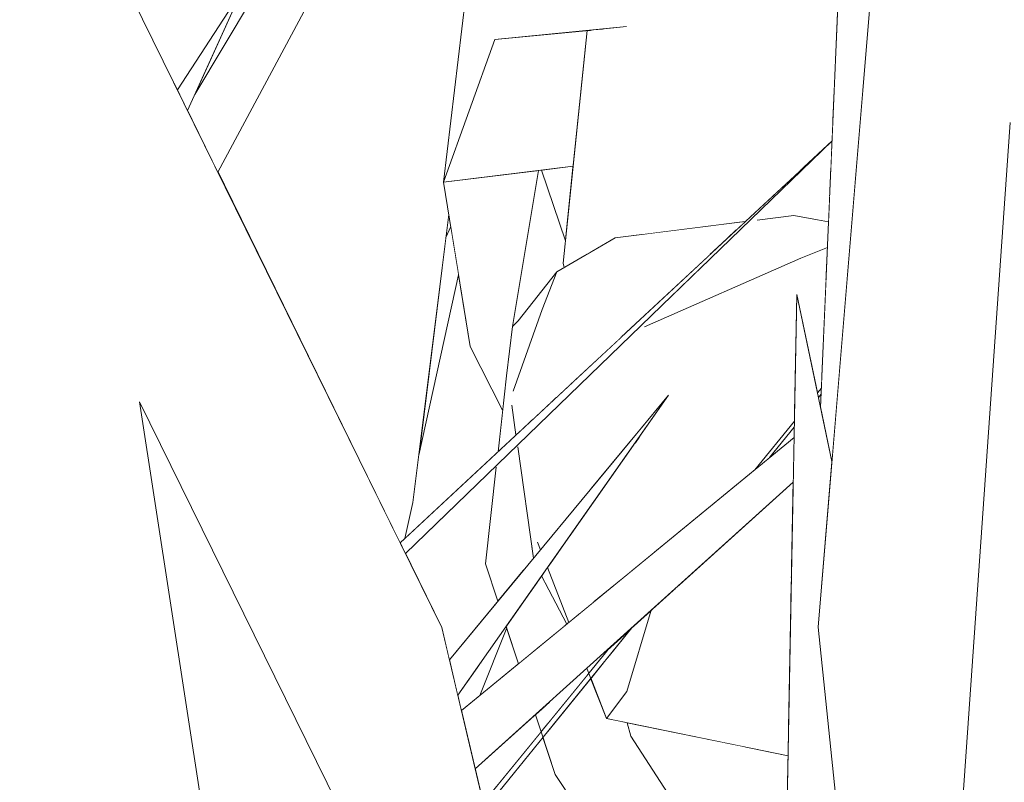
# Model space of a CAD drawing. Header units: millimetres. Extents: x 0 to 650, y -1 to 707.
# Tile 123 of 131: x 499.762 to 500.667, y 342.14 to 342.841. Entities that reach past the tile are written whole.
import ezdxf
from ezdxf.xclip import XClip

# ---------------------------------------------------------------- set-up
doc = ezdxf.new("R2010")
doc.units = ezdxf.units.MM
doc.header["$MEASUREMENT"] = 0
doc.header["$XCLIPFRAME"] = 0
doc.linetypes.add('Wipeout_Contour', pattern=[1000, 0, -1000])
doc.layers.add('Interior - Mobiliário .ARQ', color=7, linetype='Continuous')

# ---------------------------------------------------------------- blocks, each defined once
blk = doc.blocks.new('Desenho_2_2', base_point=(960.5741, 336.178))
at = {"color": 254, "linetype": 'Wipeout_Contour', "lineweight": 0, "ltscale": 7858.786421}
blk.add_wipeout([(497.23169, 343.45684), (498.84651, 341.53965), (500.04956, 340.37213), (500.14155, 340.31789), (500.16638, 340.29239), (500.18154, 340.28619), (500.4771, 339.978), (500.48853, 339.978), (499.97771, 340.53266), (499.97163, 340.61388), (499.52831, 341.13695), (499.5223, 341.15368), (499.15581, 341.58896)], dxfattribs=at).dxf.layer = 'Interior - Mobiliário .ARQ'
at = {"color": 254, "linetype": 'Wipeout_Contour', "lineweight": 0, "ltscale": 3029.459475}
blk.add_wipeout([(500.58342, 341.47161), (500.83694, 340.83837), (500.826, 340.66225), (500.92258, 340.9173), (500.67205, 342.74652)], dxfattribs=at).dxf.layer = 'Interior - Mobiliário .ARQ'
at = {"color": 254, "linetype": 'Wipeout_Contour', "lineweight": 0, "ltscale": 2427.566477}
blk.add_wipeout([(500.49794, 342.48462), (500.50837, 342.43497), (500.60491, 343.59854), (500.56012, 343.92869)], dxfattribs=at).dxf.layer = 'Interior - Mobiliário .ARQ'
at = {"color": 254, "linetype": 'Wipeout_Contour', "lineweight": 0, "ltscale": 3631.573981}
blk.add_wipeout([(500.44524, 341.32681), (499.87224, 342.48999), (500.10203, 340.9995), (500.20483, 340.79452), (500.42035, 340.63052), (500.38878, 340.71781)], dxfattribs=at).dxf.layer = 'Interior - Mobiliário .ARQ'
at = {"color": 254, "linetype": 'Wipeout_Contour', "lineweight": 0, "ltscale": 4245.256631}
blk.add_wipeout([(500.49575, 342.28285), (500.57819, 341.48466), (500.58342, 341.47161), (500.67205, 342.74652), (500.87138, 341.29117), (500.94054, 342.33818), (500.67939, 344.49632)], dxfattribs=at).dxf.layer = 'Interior - Mobiliário .ARQ'
at = {"color": 254, "linetype": 'Wipeout_Contour', "lineweight": 0, "ltscale": 3634.45113}
blk.add_wipeout([(499.40045, 343.80708), (499.70182, 342.15095), (500.04905, 341.34316), (499.87224, 342.48999), (500.31162, 341.59806), (500.15006, 342.28254)], dxfattribs=at).dxf.layer = 'Interior - Mobiliário .ARQ'
at = {"layer": 'Interior - Mobiliário .ARQ', "color": 7, "linetype": 'Continuous', "lineweight": 0}
blk.add_line((500.58342, 341.47161), (500.67205, 342.74652), dxfattribs=at)
at = {"color": 254, "linetype": 'Wipeout_Contour', "lineweight": 0, "ltscale": 6655.746854}
blk.add_wipeout([(498.51797, 344.15009), (499.31703, 342.30041), (499.64681, 341.74473), (499.90981, 341.25855), (499.96241, 341.20794), (500.16224, 340.82693), (500.20483, 340.79452), (500.10203, 340.9995), (500.08976, 341.07908), (499.79331, 341.69435), (499.47016, 342.48506)], dxfattribs=at).dxf.layer = 'Interior - Mobiliário .ARQ'
at = {"color": 254, "linetype": 'Wipeout_Contour', "lineweight": 0, "ltscale": 4850.000177}
blk.add_wipeout([(500.47613, 342.5885), (500.45393, 341.42053), (500.48213, 341.72461), (500.55718, 341.53715), (500.50488, 342.00546), (500.51431, 342.10314), (500.49575, 342.28285), (500.50837, 342.43497)], dxfattribs=at).dxf.layer = 'Interior - Mobiliário .ARQ'
at = {"layer": 'Interior - Mobiliário .ARQ', "color": 7, "linetype": 'Continuous', "lineweight": 0}
blk.add_line((500.57819, 341.48466), (500.49575, 342.28285), dxfattribs=at)
at = {"color": 254, "linetype": 'Wipeout_Contour', "lineweight": 0, "ltscale": 3026.546791}
blk.add_wipeout([(499.182, 343.19012), (499.79331, 341.69435), (500.08976, 341.07908), (500.04905, 341.34316), (499.77416, 341.98264)], dxfattribs=at).dxf.layer = 'Interior - Mobiliário .ARQ'
at = {"color": 254, "linetype": 'Wipeout_Contour', "lineweight": 0, "ltscale": 1818.879839}
blk.add_wipeout([(500.11178, 342.3604), (500.11661, 342.35057), (500.50816, 342.72204)], dxfattribs=at).dxf.layer = 'Interior - Mobiliário .ARQ'
at = {"color": 254, "linetype": 'Wipeout_Contour', "lineweight": 0, "ltscale": 3025.090816}
blk.add_wipeout([(497.98897, 344.53812), (499.56987, 341.66091), (499.67779, 341.48182), (499.90981, 341.25855), (499.64681, 341.74473)], dxfattribs=at).dxf.layer = 'Interior - Mobiliário .ARQ'
at = {"color": 254, "linetype": 'Wipeout_Contour', "lineweight": 0, "ltscale": 1818.946162}
blk.add_wipeout([(500.31745, 342.65842), (500.30926, 342.64066), (500.32421, 342.64254)], dxfattribs=at).dxf.layer = 'Interior - Mobiliário .ARQ'
at = {"color": 254, "linetype": 'Wipeout_Contour', "lineweight": 0, "ltscale": 2424.859334}
blk.add_wipeout([(500.16808, 342.2062), (500.18074, 342.15257), (500.47285, 342.41608), (500.47363, 342.4571)], dxfattribs=at).dxf.layer = 'Interior - Mobiliário .ARQ'
at = {"color": 254, "linetype": 'Wipeout_Contour', "lineweight": 0, "ltscale": 4242.992982}
blk.add_wipeout([(499.87042, 342.86183), (499.90712, 342.77662), (499.96633, 342.86756), (499.92314, 342.77223), (499.97719, 342.86287), (500.02735, 343.08229), (500.04585, 343.59993)], dxfattribs=at).dxf.layer = 'Interior - Mobiliário .ARQ'
at = {"color": 254, "linetype": 'Wipeout_Contour', "lineweight": 0, "ltscale": 2424.943547}
blk.add_wipeout([(500.15384, 342.6411), (500.12886, 342.44091), (500.16544, 342.60662), (500.15821, 342.65109)], dxfattribs=at).dxf.layer = 'Interior - Mobiliário .ARQ'
at = {"color": 254, "linetype": 'Wipeout_Contour', "lineweight": 0, "ltscale": 1819.185914}
blk.add_wipeout([(500.43757, 342.42749), (500.45122, 342.4387), (500.47381, 342.46658)], dxfattribs=at).dxf.layer = 'Interior - Mobiliário .ARQ'
at = {"color": 254, "linetype": 'Wipeout_Contour', "lineweight": 0, "ltscale": 1818.625013}
blk.add_wipeout([(500.36717, 342.32075), (500.47042, 342.28807), (500.47085, 342.31069)], dxfattribs=at).dxf.layer = 'Interior - Mobiliário .ARQ'
at = {"color": 254, "linetype": 'Wipeout_Contour', "lineweight": 0, "ltscale": 1818.082601}
blk.add_wipeout([(500.20965, 342.28219), (500.1851, 342.22017), (500.22052, 342.24926)], dxfattribs=at).dxf.layer = 'Interior - Mobiliário .ARQ'
at = {"color": 254, "linetype": 'Wipeout_Contour', "lineweight": 0, "ltscale": 2424.253547}
blk.add_wipeout([(500.23599, 342.20241), (500.18074, 342.15257), (500.18809, 342.12145), (500.24121, 342.18661)], dxfattribs=at).dxf.layer = 'Interior - Mobiliário .ARQ'
at = {"color": 254, "linetype": 'Wipeout_Contour', "lineweight": 0, "ltscale": 4243.004246}
blk.add_wipeout([(500.11611, 342.36443), (500.20168, 342.44413), (500.20592, 342.48219), (500.17616, 342.5407), (500.16544, 342.60662), (500.12886, 342.44091), (500.12342, 342.39734)], dxfattribs=at).dxf.layer = 'Interior - Mobiliário .ARQ'
at = {"color": 254, "linetype": 'Wipeout_Contour', "lineweight": 0, "ltscale": 1818.363145}
blk.add_wipeout([(500.37015, 342.32344), (500.47118, 342.32833), (500.47285, 342.41608)], dxfattribs=at).dxf.layer = 'Interior - Mobiliário .ARQ'
at = {"color": 254, "linetype": 'Wipeout_Contour', "lineweight": 0, "ltscale": 3636.528809}
blk.add_wipeout([(500.24288, 342.18153), (500.18947, 342.11559), (500.2446, 341.88204), (500.35594, 341.98769), (500.33633, 342.0251), (500.25416, 342.14736)], dxfattribs=at).dxf.layer = 'Interior - Mobiliário .ARQ'
at = {"color": 254, "linetype": 'Wipeout_Contour', "lineweight": 0, "ltscale": 3635.737007}
blk.add_wipeout([(500.11661, 342.35057), (500.15006, 342.28254), (500.15704, 342.25298), (500.20153, 342.30676), (500.19021, 342.34107), (500.20008, 342.42976)], dxfattribs=at).dxf.layer = 'Interior - Mobiliário .ARQ'
at = {"color": 254, "linetype": 'Wipeout_Contour', "lineweight": 0, "ltscale": 2425.357694}
blk.add_wipeout([(500.36717, 342.32075), (500.47085, 342.31069), (500.47118, 342.32833), (500.37015, 342.32344)], dxfattribs=at).dxf.layer = 'Interior - Mobiliário .ARQ'
at = {"color": 254, "linetype": 'Wipeout_Contour', "lineweight": 0, "ltscale": 4849.254832}
blk.add_wipeout([(499.94431, 342.701), (500.11178, 342.3604), (500.12342, 342.39734), (500.15644, 342.66198), (500.15161, 342.69172), (500.2028, 343.11978), (500.21266, 343.18959), (500.21309, 343.20334)], dxfattribs=at).dxf.layer = 'Interior - Mobiliário .ARQ'
at = {"color": 254, "linetype": 'Wipeout_Contour', "lineweight": 0, "ltscale": 2424.262101}
blk.add_wipeout([(500.16477, 342.22022), (500.16808, 342.2062), (500.1851, 342.22017), (500.20965, 342.28219)], dxfattribs=at).dxf.layer = 'Interior - Mobiliário .ARQ'
at = {"layer": 'Interior - Mobiliário .ARQ', "color": 7, "linetype": 'Continuous', "lineweight": 0}
for p, q in [((500.10203, 340.9995), (499.87224, 342.48999)), ((500.11611, 342.36443), (500.12342, 342.39734))]:
    blk.add_line(p, q, dxfattribs=at)
at = {"color": 254, "linetype": 'Wipeout_Contour', "lineweight": 0, "ltscale": 1818.608324}
blk.add_wipeout([(499.90712, 342.77662), (499.9165, 342.75756), (499.96633, 342.86756)], dxfattribs=at).dxf.layer = 'Interior - Mobiliário .ARQ'
at = {"color": 254, "linetype": 'Wipeout_Contour', "lineweight": 0, "ltscale": 1818.306377}
blk.add_wipeout([(500.18809, 342.12145), (500.32446, 342.28222), (500.30439, 342.26412)], dxfattribs=at).dxf.layer = 'Interior - Mobiliário .ARQ'
at = {"color": 254, "linetype": 'Wipeout_Contour', "lineweight": 0, "ltscale": 2425.861663}
blk.add_wipeout([(499.9165, 342.75756), (499.94431, 342.701), (500.50024, 343.74002), (499.92314, 342.77223)], dxfattribs=at).dxf.layer = 'Interior - Mobiliário .ARQ'
at = {"color": 254, "linetype": 'Wipeout_Contour', "lineweight": 0, "ltscale": 1818.601732}
blk.add_wipeout([(500.15704, 342.25298), (500.16477, 342.22022), (500.35819, 342.49614)], dxfattribs=at).dxf.layer = 'Interior - Mobiliário .ARQ'
at = {"color": 254, "linetype": 'Wipeout_Contour', "lineweight": 0, "ltscale": 1818.277784}
blk.add_wipeout([(500.23599, 342.20241), (500.24121, 342.18661), (500.24478, 342.21034)], dxfattribs=at).dxf.layer = 'Interior - Mobiliário .ARQ'
at = {"color": 254, "linetype": 'Wipeout_Contour', "lineweight": 0, "ltscale": 3029.870303}
blk.add_wipeout([(500.46762, 342.14097), (500.32358, 342.1826), (500.38696, 342.08537), (500.45122, 342.07811), (500.46671, 342.09281)], dxfattribs=at).dxf.layer = 'Interior - Mobiliário .ARQ'
at = {"layer": 'Interior - Mobiliário .ARQ', "color": 7, "linetype": 'Continuous', "lineweight": 0}
for p, q in [((499.90712, 342.77662), (499.96633, 342.86756)), ((499.96633, 342.86756), (499.9165, 342.75756))]:
    blk.add_line(p, q, dxfattribs=at)
at = {"color": 254, "linetype": 'Wipeout_Contour', "lineweight": 0, "ltscale": 1819.448027}
blk.add_wipeout([(500.35665, 342.80248), (500.29215, 342.72974), (500.31745, 342.65842)], dxfattribs=at).dxf.layer = 'Interior - Mobiliário .ARQ'
at = {"color": 254, "linetype": 'Wipeout_Contour', "lineweight": 0, "ltscale": 1819.165579}
blk.add_wipeout([(500.24164, 342.70287), (500.26355, 342.63794), (500.27063, 342.70647)], dxfattribs=at).dxf.layer = 'Interior - Mobiliário .ARQ'
at = {"color": 254, "linetype": 'Wipeout_Contour', "lineweight": 0, "ltscale": 2426.462699}
blk.add_wipeout([(500.4804, 342.7037), (500.40255, 342.70489), (500.4169, 342.65418), (500.42883, 342.65567)], dxfattribs=at).dxf.layer = 'Interior - Mobiliário .ARQ'
at = {"color": 254, "linetype": 'Wipeout_Contour', "lineweight": 0, "ltscale": 3639.159165}
blk.add_wipeout([(500.33616, 342.55885), (500.31873, 342.54232), (500.32619, 342.45745), (500.35819, 342.49614), (500.32733, 342.45212), (500.47998, 342.62199)], dxfattribs=at).dxf.layer = 'Interior - Mobiliário .ARQ'
at = {"color": 254, "linetype": 'Wipeout_Contour', "lineweight": 0, "ltscale": 1818.570025}
blk.add_wipeout([(500.2422, 342.57483), (500.21565, 342.49986), (500.23205, 342.52006)], dxfattribs=at).dxf.layer = 'Interior - Mobiliário .ARQ'
at = {"color": 254, "linetype": 'Wipeout_Contour', "lineweight": 0, "ltscale": 1818.748653}
blk.add_wipeout([(500.19021, 342.34107), (500.20153, 342.30676), (500.226, 342.33634)], dxfattribs=at).dxf.layer = 'Interior - Mobiliário .ARQ'
at = {"color": 254, "linetype": 'Wipeout_Contour', "lineweight": 0, "ltscale": 1818.612279}
blk.add_wipeout([(500.24478, 342.21034), (500.24722, 342.19398), (500.28505, 342.24039)], dxfattribs=at).dxf.layer = 'Interior - Mobiliário .ARQ'
at = {"color": 254, "linetype": 'Wipeout_Contour', "lineweight": 0, "ltscale": 2424.345825}
blk.add_wipeout([(500.44344, 342.16979), (500.32358, 342.1826), (500.46762, 342.14097), (500.46807, 342.16474)], dxfattribs=at).dxf.layer = 'Interior - Mobiliário .ARQ'
at = {"layer": 'Interior - Mobiliário .ARQ', "color": 7, "linetype": 'Continuous', "lineweight": 0}
blk.add_line((500.23599, 342.20241), (500.24121, 342.18661), dxfattribs=at)
at = {"color": 254, "linetype": 'Wipeout_Contour', "lineweight": 0, "ltscale": 1819.370998}
blk.add_wipeout([(500.31745, 342.65842), (500.40255, 342.70489), (500.35665, 342.80248)], dxfattribs=at).dxf.layer = 'Interior - Mobiliário .ARQ'
at = {"color": 254, "linetype": 'Wipeout_Contour', "lineweight": 0, "ltscale": 1818.583954}
blk.add_wipeout([(500.15161, 342.69172), (500.27063, 342.70647), (500.27781, 342.776)], dxfattribs=at).dxf.layer = 'Interior - Mobiliário .ARQ'
at = {"color": 254, "linetype": 'Wipeout_Contour', "lineweight": 0, "ltscale": 3638.285689}
blk.add_wipeout([(500.4887, 342.70357), (500.43964, 342.65703), (500.47353, 342.66129), (500.49363, 342.65752), (500.50635, 342.67994), (500.50736, 342.70329)], dxfattribs=at).dxf.layer = 'Interior - Mobiliário .ARQ'
at = {"color": 254, "linetype": 'Wipeout_Contour', "lineweight": 0, "ltscale": 1818.619285}
blk.add_wipeout([(500.25354, 342.5254), (500.31506, 342.54972), (500.30278, 342.61931)], dxfattribs=at).dxf.layer = 'Interior - Mobiliário .ARQ'
at = {"color": 254, "linetype": 'Wipeout_Contour', "lineweight": 0, "ltscale": 2425.735326}
blk.add_wipeout([(500.32687, 342.45146), (500.34457, 342.35113), (500.43757, 342.42749), (500.47391, 342.47207)], dxfattribs=at).dxf.layer = 'Interior - Mobiliário .ARQ'
at = {"color": 254, "linetype": 'Wipeout_Contour', "lineweight": 0, "ltscale": 2424.590569}
blk.add_wipeout([(500.20008, 342.42976), (500.19021, 342.34107), (500.22465, 342.34542), (500.21569, 342.44457)], dxfattribs=at).dxf.layer = 'Interior - Mobiliário .ARQ'
at = {"color": 254, "linetype": 'Wipeout_Contour', "lineweight": 0, "ltscale": 2424.213659}
blk.add_wipeout([(500.20919, 342.28358), (500.22052, 342.24926), (500.23697, 342.26277), (500.22954, 342.3126)], dxfattribs=at).dxf.layer = 'Interior - Mobiliário .ARQ'
at = {"color": 254, "linetype": 'Wipeout_Contour', "lineweight": 0, "ltscale": 3636.569434}
blk.add_wipeout([(500.24811, 342.18798), (500.25416, 342.14736), (500.32358, 342.1826), (500.31541, 342.19606), (500.30123, 342.19896), (500.28684, 342.23579)], dxfattribs=at).dxf.layer = 'Interior - Mobiliário .ARQ'
at = {"layer": 'Interior - Mobiliário .ARQ', "color": 7, "linetype": 'Continuous', "lineweight": 0}
for p, q in [((500.20008, 342.42976), (500.19021, 342.34107)), ((500.19021, 342.34107), (500.20153, 342.30676)), ((500.1851, 342.22017), (500.20965, 342.28219)), ((500.20919, 342.28358), (500.22052, 342.24926))]:
    blk.add_line(p, q, dxfattribs=at)
at = {"color": 254, "linetype": 'Wipeout_Contour', "lineweight": 0, "ltscale": 1819.118908}
blk.add_wipeout([(500.50635, 342.67994), (500.49363, 342.65752), (500.50529, 342.65533)], dxfattribs=at).dxf.layer = 'Interior - Mobiliário .ARQ'
at = {"color": 254, "linetype": 'Wipeout_Contour', "lineweight": 0, "ltscale": 1819.12973}
blk.add_wipeout([(500.33674, 342.64411), (500.31745, 342.65842), (500.32421, 342.64254)], dxfattribs=at).dxf.layer = 'Interior - Mobiliário .ARQ'
at = {"color": 254, "linetype": 'Wipeout_Contour', "lineweight": 0, "ltscale": 4243.564607}
blk.add_wipeout([(500.32687, 342.45146), (500.47395, 342.47425), (500.47613, 342.5885), (500.49511, 342.49808), (500.49899, 342.50898), (500.47998, 342.62199), (500.32733, 342.45212)], dxfattribs=at).dxf.layer = 'Interior - Mobiliário .ARQ'
at = {"color": 254, "linetype": 'Wipeout_Contour', "lineweight": 0, "ltscale": 1819.148661}
blk.add_wipeout([(500.27052, 342.50824), (500.25354, 342.5254), (500.25503, 342.49381)], dxfattribs=at).dxf.layer = 'Interior - Mobiliário .ARQ'
at = {"color": 254, "linetype": 'Wipeout_Contour', "lineweight": 0, "ltscale": 1818.376251}
blk.add_wipeout([(500.20944, 342.51382), (500.20168, 342.44413), (500.21464, 342.4562)], dxfattribs=at).dxf.layer = 'Interior - Mobiliário .ARQ'
at = {"color": 254, "linetype": 'Wipeout_Contour', "lineweight": 0, "ltscale": 2425.087824}
blk.add_wipeout([(500.2376, 342.3241), (500.22954, 342.3126), (500.23697, 342.26277), (500.26225, 342.28353)], dxfattribs=at).dxf.layer = 'Interior - Mobiliário .ARQ'
at = {"color": 254, "linetype": 'Wipeout_Contour', "lineweight": 0, "ltscale": 3031.463489}
blk.add_wipeout([(500.31996, 342.22359), (500.4686, 342.19251), (500.47025, 342.27939), (500.36356, 342.31749), (500.34246, 342.29846)], dxfattribs=at).dxf.layer = 'Interior - Mobiliário .ARQ'
at = {"color": 254, "linetype": 'Wipeout_Contour', "lineweight": 0, "ltscale": 1818.416373}
blk.add_wipeout([(500.38696, 342.08537), (500.32358, 342.1826), (500.25416, 342.14736)], dxfattribs=at).dxf.layer = 'Interior - Mobiliário .ARQ'
at = {"layer": 'Interior - Mobiliário .ARQ', "color": 7, "linetype": 'Continuous', "lineweight": 0}
for p, q in [((500.49511, 342.49808), (500.49871, 342.50249)), ((500.49847, 342.49703), (500.49598, 342.49395)), ((500.43757, 342.42749), (500.47391, 342.47207)), ((500.47381, 342.46658), (500.45122, 342.4387))]:
    blk.add_line(p, q, dxfattribs=at)
at = {"color": 254, "linetype": 'Wipeout_Contour', "lineweight": 0, "ltscale": 3030.79797}
blk.add_wipeout([(500.17616, 342.5407), (500.20592, 342.48219), (500.20944, 342.51382), (500.21512, 342.55908), (500.23886, 342.70253)], dxfattribs=at).dxf.layer = 'Interior - Mobiliário .ARQ'
at = {"color": 254, "linetype": 'Wipeout_Contour', "lineweight": 0, "ltscale": 3031.911836}
blk.add_wipeout([(500.27647, 342.50223), (500.25556, 342.4824), (500.26021, 342.38349), (500.29117, 342.41512), (500.32372, 342.45446)], dxfattribs=at).dxf.layer = 'Interior - Mobiliário .ARQ'
at = {"color": 254, "linetype": 'Wipeout_Contour', "lineweight": 0, "ltscale": 1818.870333}
blk.add_wipeout([(500.21569, 342.44457), (500.22465, 342.34542), (500.21976, 342.44843)], dxfattribs=at).dxf.layer = 'Interior - Mobiliário .ARQ'
at = {"color": 254, "linetype": 'Wipeout_Contour', "lineweight": 0, "ltscale": 1818.907536}
blk.add_wipeout([(500.24169, 342.32994), (500.26492, 342.28572), (500.24706, 342.3376)], dxfattribs=at).dxf.layer = 'Interior - Mobiliário .ARQ'
at = {"color": 254, "linetype": 'Wipeout_Contour', "lineweight": 0, "ltscale": 1819.509632}
blk.add_wipeout([(500.36356, 342.31749), (500.47025, 342.27939), (500.3644, 342.31826)], dxfattribs=at).dxf.layer = 'Interior - Mobiliário .ARQ'
at = {"color": 254, "linetype": 'Wipeout_Contour', "lineweight": 0, "ltscale": 1818.305749}
blk.add_wipeout([(500.32159, 342.27868), (500.30638, 342.25991), (500.31996, 342.22359)], dxfattribs=at).dxf.layer = 'Interior - Mobiliário .ARQ'
at = {"color": 254, "linetype": 'Wipeout_Contour', "lineweight": 0, "ltscale": 1818.891528}
blk.add_wipeout([(500.32041, 342.19503), (500.32358, 342.1826), (500.43242, 342.17206)], dxfattribs=at).dxf.layer = 'Interior - Mobiliário .ARQ'
at = {"color": 254, "linetype": 'Wipeout_Contour', "lineweight": 0, "ltscale": 1818.177103}
blk.add_wipeout([(500.25416, 342.14736), (500.33633, 342.0251), (500.38696, 342.08537)], dxfattribs=at).dxf.layer = 'Interior - Mobiliário .ARQ'
at = {"layer": 'Interior - Mobiliário .ARQ', "color": 7, "linetype": 'Continuous', "lineweight": 0}
for p, q in [((500.24121, 342.18661), (500.25416, 342.14736)), ((500.25416, 342.14736), (500.33633, 342.0251))]:
    blk.add_line(p, q, dxfattribs=at)
at = {"color": 254, "linetype": 'Wipeout_Contour', "lineweight": 0, "ltscale": 1818.814632}
blk.add_wipeout([(500.2028, 343.11978), (500.15161, 342.69172), (500.19879, 342.82282)], dxfattribs=at).dxf.layer = 'Interior - Mobiliário .ARQ'
at = {"color": 254, "linetype": 'Wipeout_Contour', "lineweight": 0, "ltscale": 2424.94854}
blk.add_wipeout([(500.21512, 342.55908), (500.25575, 342.60927), (500.26355, 342.63794), (500.24164, 342.70287)], dxfattribs=at).dxf.layer = 'Interior - Mobiliário .ARQ'
at = {"color": 254, "linetype": 'Wipeout_Contour', "lineweight": 0, "ltscale": 1818.631066}
blk.add_wipeout([(500.27647, 342.50223), (500.32372, 342.45446), (500.31873, 342.54232)], dxfattribs=at).dxf.layer = 'Interior - Mobiliário .ARQ'
at = {"color": 254, "linetype": 'Wipeout_Contour', "lineweight": 0, "ltscale": 1818.411074}
blk.add_wipeout([(500.26021, 342.38349), (500.23796, 342.36091), (500.2617, 342.37949)], dxfattribs=at).dxf.layer = 'Interior - Mobiliário .ARQ'
at = {"color": 254, "linetype": 'Wipeout_Contour', "lineweight": 0, "ltscale": 1818.955277}
blk.add_wipeout([(500.2376, 342.3241), (500.26225, 342.28353), (500.24169, 342.32994)], dxfattribs=at).dxf.layer = 'Interior - Mobiliário .ARQ'
at = {"color": 254, "linetype": 'Wipeout_Contour', "lineweight": 0, "ltscale": 1819.003435}
blk.add_wipeout([(500.31996, 342.22359), (500.34246, 342.29846), (500.32446, 342.28222)], dxfattribs=at).dxf.layer = 'Interior - Mobiliário .ARQ'
at = {"color": 254, "linetype": 'Wipeout_Contour', "lineweight": 0, "ltscale": 1820.190134}
blk.add_wipeout([(500.19879, 342.82282), (500.27451, 343.20296), (500.2028, 343.11978)], dxfattribs=at).dxf.layer = 'Interior - Mobiliário .ARQ'
at = {"color": 254, "linetype": 'Wipeout_Contour', "lineweight": 0, "ltscale": 1819.050107}
blk.add_wipeout([(500.25354, 342.5254), (500.27052, 342.50824), (500.31506, 342.54972)], dxfattribs=at).dxf.layer = 'Interior - Mobiliário .ARQ'
at = {"color": 254, "linetype": 'Wipeout_Contour', "lineweight": 0, "ltscale": 2424.435866}
blk.add_wipeout([(500.26682, 342.36579), (500.28927, 342.30571), (500.32322, 342.33359), (500.32671, 342.45123)], dxfattribs=at).dxf.layer = 'Interior - Mobiliário .ARQ'
at = {"color": 254, "linetype": 'Wipeout_Contour', "lineweight": 0, "ltscale": 2424.715262}
blk.add_wipeout([(500.30123, 342.19896), (500.46818, 342.17034), (500.4686, 342.19251), (500.31996, 342.22359)], dxfattribs=at).dxf.layer = 'Interior - Mobiliário .ARQ'
at = {"layer": 'Interior - Mobiliário .ARQ', "color": 7, "linetype": 'Continuous', "lineweight": 0}
blk.add_line((500.32358, 342.1826), (500.38696, 342.08537), dxfattribs=at)
at = {"color": 254, "linetype": 'Wipeout_Contour', "lineweight": 0, "ltscale": 4851.164937}
blk.add_wipeout([(500.27451, 343.20296), (500.19879, 342.82282), (500.31968, 342.83473), (500.35907, 342.8877), (500.37093, 342.90848), (500.41181, 342.87627), (500.44938, 342.8475), (500.50321, 342.8528)], dxfattribs=at).dxf.layer = 'Interior - Mobiliário .ARQ'
at = {"color": 254, "linetype": 'Wipeout_Contour', "lineweight": 0, "ltscale": 2425.485635}
blk.add_wipeout([(500.22014, 342.56444), (500.21565, 342.49986), (500.2422, 342.57483), (500.25575, 342.60927)], dxfattribs=at).dxf.layer = 'Interior - Mobiliário .ARQ'
at = {"color": 254, "linetype": 'Wipeout_Contour', "lineweight": 0, "ltscale": 1818.86858}
blk.add_wipeout([(500.32322, 342.33359), (500.34457, 342.35113), (500.32671, 342.45123)], dxfattribs=at).dxf.layer = 'Interior - Mobiliário .ARQ'
at = {"color": 254, "linetype": 'Wipeout_Contour', "lineweight": 0, "ltscale": 2424.932267}
blk.add_wipeout([(500.24706, 342.3376), (500.26675, 342.28722), (500.27695, 342.2956), (500.24966, 342.34131)], dxfattribs=at).dxf.layer = 'Interior - Mobiliário .ARQ'
at = {"color": 254, "linetype": 'Wipeout_Contour', "lineweight": 0, "ltscale": 2424.77643}
blk.add_wipeout([(500.30171, 342.25414), (500.28684, 342.23579), (500.30123, 342.19896), (500.31996, 342.22359)], dxfattribs=at).dxf.layer = 'Interior - Mobiliário .ARQ'
at = {"layer": 'Interior - Mobiliário .ARQ', "color": 7, "linetype": 'Continuous', "lineweight": 0}
for p, q in [((500.28323, 342.24503), (500.28505, 342.24039)), ((500.30123, 342.19896), (500.46807, 342.16474)), ((500.32358, 342.1826), (500.32041, 342.19503))]:
    blk.add_line(p, q, dxfattribs=at)
at = {"color": 254, "linetype": 'Wipeout_Contour', "lineweight": 0, "ltscale": 3033.238275}
blk.add_wipeout([(500.48947, 342.85145), (500.49966, 342.78101), (500.51054, 342.77714), (500.51358, 342.84782), (500.50321, 342.8528)], dxfattribs=at).dxf.layer = 'Interior - Mobiliário .ARQ'
at = {"color": 254, "linetype": 'Wipeout_Contour', "lineweight": 0, "ltscale": 1819.759137}
blk.add_wipeout([(500.29935, 342.83272), (500.28726, 342.83153), (500.29215, 342.72974)], dxfattribs=at).dxf.layer = 'Interior - Mobiliário .ARQ'
at = {"color": 254, "linetype": 'Wipeout_Contour', "lineweight": 0, "ltscale": 2424.671443}
blk.add_wipeout([(500.21565, 342.49986), (500.22162, 342.4627), (500.23376, 342.474), (500.23205, 342.52006)], dxfattribs=at).dxf.layer = 'Interior - Mobiliário .ARQ'
at = {"color": 254, "linetype": 'Wipeout_Contour', "lineweight": 0, "ltscale": 2424.518156}
blk.add_wipeout([(500.26682, 342.36579), (500.24966, 342.34131), (500.27695, 342.2956), (500.28927, 342.30571)], dxfattribs=at).dxf.layer = 'Interior - Mobiliário .ARQ'
at = {"color": 254, "linetype": 'Wipeout_Contour', "lineweight": 0, "ltscale": 1818.903097}
blk.add_wipeout([(500.30171, 342.25414), (500.31996, 342.22359), (500.30638, 342.25991)], dxfattribs=at).dxf.layer = 'Interior - Mobiliário .ARQ'
at = {"layer": 'Interior - Mobiliário .ARQ', "color": 7, "linetype": 'Continuous', "lineweight": 0}
for p, q in [((500.24706, 342.3376), (500.26675, 342.28722)), ((500.24169, 342.32994), (500.26492, 342.28572)), ((500.34246, 342.29846), (500.31996, 342.22359)), ((500.15006, 342.28254), (500.31162, 341.59806)), ((500.32446, 342.28222), (500.18947, 342.11559)), ((500.18809, 342.12145), (500.30439, 342.26412)), ((500.28505, 342.24039), (500.30123, 342.19896)), ((500.30123, 342.19896), (500.31996, 342.22359))]:
    blk.add_line(p, q, dxfattribs=at)
at = {"color": 254, "linetype": 'Wipeout_Contour', "lineweight": 0, "ltscale": 2425.565005}
blk.add_wipeout([(500.28351, 342.83116), (500.26142, 342.61741), (500.29215, 342.72974), (500.28726, 342.83153)], dxfattribs=at).dxf.layer = 'Interior - Mobiliário .ARQ'
at = {"color": 254, "linetype": 'Wipeout_Contour', "lineweight": 0, "ltscale": 1819.800666}
blk.add_wipeout([(500.51054, 342.77714), (500.49966, 342.78101), (500.5091, 342.74389)], dxfattribs=at).dxf.layer = 'Interior - Mobiliário .ARQ'
at = {"color": 254, "linetype": 'Wipeout_Contour', "lineweight": 0, "ltscale": 1818.361287}
blk.add_wipeout([(500.20944, 342.51382), (500.21437, 342.48673), (500.21512, 342.55908)], dxfattribs=at).dxf.layer = 'Interior - Mobiliário .ARQ'
at = {"color": 254, "linetype": 'Wipeout_Contour', "lineweight": 0, "ltscale": 1818.645634}
blk.add_wipeout([(500.2342, 342.46213), (500.22336, 342.45185), (500.23796, 342.36091)], dxfattribs=at).dxf.layer = 'Interior - Mobiliário .ARQ'
at = {"layer": 'Interior - Mobiliário .ARQ', "color": 7, "linetype": 'Continuous', "lineweight": 0}
for p, q in [((500.20944, 342.51382), (500.20168, 342.44413)), ((500.2182, 342.45951), (500.21437, 342.48673))]:
    blk.add_line(p, q, dxfattribs=at)
at = {"color": 254, "linetype": 'Wipeout_Contour', "lineweight": 0, "ltscale": 3031.636921}
blk.add_wipeout([(500.49966, 342.78101), (500.40255, 342.70489), (500.4804, 342.7037), (500.5085, 342.72987), (500.5091, 342.74389)], dxfattribs=at).dxf.layer = 'Interior - Mobiliário .ARQ'
at = {"color": 254, "linetype": 'Wipeout_Contour', "lineweight": 0, "ltscale": 1818.651457}
blk.add_wipeout([(500.29215, 342.72974), (500.26142, 342.61741), (500.2861, 342.62708)], dxfattribs=at).dxf.layer = 'Interior - Mobiliário .ARQ'
at = {"color": 254, "linetype": 'Wipeout_Contour', "lineweight": 0, "ltscale": 1818.152118}
blk.add_wipeout([(500.22336, 342.45185), (500.23418, 342.34623), (500.23796, 342.36091)], dxfattribs=at).dxf.layer = 'Interior - Mobiliário .ARQ'
at = {"color": 254, "linetype": 'Wipeout_Contour', "lineweight": 0, "ltscale": 1819.118884}
blk.add_wipeout([(500.4887, 342.70357), (500.50736, 342.70329), (500.50816, 342.72204)], dxfattribs=at).dxf.layer = 'Interior - Mobiliário .ARQ'
at = {"color": 254, "linetype": 'Wipeout_Contour', "lineweight": 0, "ltscale": 2424.734879}
blk.add_wipeout([(500.24887, 342.47604), (500.23796, 342.36091), (500.26021, 342.38349), (500.25556, 342.4824)], dxfattribs=at).dxf.layer = 'Interior - Mobiliário .ARQ'
at = {"color": 254, "linetype": 'Wipeout_Contour', "lineweight": 0, "ltscale": 1819.964274}
blk.add_wipeout([(500.49966, 342.78101), (500.35665, 342.80248), (500.40255, 342.70489)], dxfattribs=at).dxf.layer = 'Interior - Mobiliário .ARQ'
at = {"color": 254, "linetype": 'Wipeout_Contour', "lineweight": 0, "ltscale": 1819.071214}
blk.add_wipeout([(500.2342, 342.46213), (500.23796, 342.36091), (500.24887, 342.47604)], dxfattribs=at).dxf.layer = 'Interior - Mobiliário .ARQ'
at = {"layer": 'Interior - Mobiliário .ARQ', "color": 7, "linetype": 'Continuous', "lineweight": 0}
for p, q in [((500.47363, 342.4571), (500.16808, 342.2062)), ((500.23414, 342.34617), (500.21976, 342.44843)), ((500.18074, 342.15257), (500.47285, 342.41608)), ((500.23796, 342.36091), (500.24064, 342.35404))]:
    blk.add_line(p, q, dxfattribs=at)
at = {"color": 254, "linetype": 'Wipeout_Contour', "lineweight": 0, "ltscale": 2426.515028}
blk.add_wipeout([(500.41181, 342.87627), (500.49966, 342.78101), (500.48947, 342.85145), (500.44938, 342.8475)], dxfattribs=at).dxf.layer = 'Interior - Mobiliário .ARQ'
at = {"color": 254, "linetype": 'Wipeout_Contour', "lineweight": 0, "ltscale": 2425.442875}
blk.add_wipeout([(500.40255, 342.70489), (500.31745, 342.65842), (500.33674, 342.64411), (500.4169, 342.65418)], dxfattribs=at).dxf.layer = 'Interior - Mobiliário .ARQ'
at = {"color": 254, "linetype": 'Wipeout_Contour', "lineweight": 0, "ltscale": 2425.212024}
blk.add_wipeout([(500.25354, 342.5254), (500.23205, 342.52006), (500.23376, 342.474), (500.25012, 342.48924)], dxfattribs=at).dxf.layer = 'Interior - Mobiliário .ARQ'
at = {"layer": 'Interior - Mobiliário .ARQ', "color": 7, "linetype": 'Continuous', "lineweight": 0}
for p, q in [((499.87224, 342.48999), (500.44524, 341.32681)), ((500.35819, 342.49614), (500.15704, 342.25298)), ((500.16477, 342.22022), (500.35819, 342.49614))]:
    blk.add_line(p, q, dxfattribs=at)
at = {"color": 254, "linetype": 'Wipeout_Contour', "lineweight": 0, "ltscale": 2425.335429}
blk.add_wipeout([(500.29215, 342.72974), (500.2861, 342.62708), (500.30926, 342.64066), (500.31745, 342.65842)], dxfattribs=at).dxf.layer = 'Interior - Mobiliário .ARQ'
at = {"color": 254, "linetype": 'Wipeout_Contour', "lineweight": 0, "ltscale": 2425.73422}
blk.add_wipeout([(500.29215, 342.72974), (500.35665, 342.80248), (500.37093, 342.90848), (500.35907, 342.8877)], dxfattribs=at).dxf.layer = 'Interior - Mobiliário .ARQ'
at = {"color": 254, "linetype": 'Wipeout_Contour', "lineweight": 0, "ltscale": 2425.342339}
blk.add_wipeout([(500.26416, 342.82926), (500.15161, 342.69172), (500.27781, 342.776), (500.28351, 342.83116)], dxfattribs=at).dxf.layer = 'Interior - Mobiliário .ARQ'
at = {"color": 254, "linetype": 'Wipeout_Contour', "lineweight": 0, "ltscale": 1818.907228}
blk.add_wipeout([(500.41424, 342.64208), (500.30278, 342.61931), (500.39672, 342.62577)], dxfattribs=at).dxf.layer = 'Interior - Mobiliário .ARQ'
at = {"color": 254, "linetype": 'Wipeout_Contour', "lineweight": 0, "ltscale": 2426.559855}
blk.add_wipeout([(500.29215, 342.72974), (500.35907, 342.8877), (500.31968, 342.83473), (500.3014, 342.83293)], dxfattribs=at).dxf.layer = 'Interior - Mobiliário .ARQ'
at = {"color": 254, "linetype": 'Wipeout_Contour', "lineweight": 0, "ltscale": 1819.481407}
blk.add_wipeout([(500.19879, 342.82282), (500.15161, 342.69172), (500.26416, 342.82926)], dxfattribs=at).dxf.layer = 'Interior - Mobiliário .ARQ'
at = {"color": 254, "linetype": 'Wipeout_Contour', "lineweight": 0, "ltscale": 2426.065178}
blk.add_wipeout([(500.40747, 342.62651), (500.50434, 342.63317), (500.47511, 342.65452), (500.42654, 342.6446)], dxfattribs=at).dxf.layer = 'Interior - Mobiliário .ARQ'
at = {"layer": 'Interior - Mobiliário .ARQ', "color": 7, "linetype": 'Continuous', "lineweight": 0}
blk.add_line((500.19879, 342.82282), (500.31968, 342.83473), dxfattribs=at)
at = {"color": 254, "linetype": 'Wipeout_Contour', "lineweight": 0, "ltscale": 2426.734295}
blk.add_wipeout([(500.37093, 342.90848), (500.35665, 342.80248), (500.49966, 342.78101), (500.41181, 342.87627)], dxfattribs=at).dxf.layer = 'Interior - Mobiliário .ARQ'
at = {"color": 254, "linetype": 'Wipeout_Contour', "lineweight": 0, "ltscale": 2426.122969}
blk.add_wipeout([(500.33616, 342.55885), (500.47998, 342.62199), (500.50428, 342.63187), (500.40747, 342.62651)], dxfattribs=at).dxf.layer = 'Interior - Mobiliário .ARQ'
at = {"layer": 'Interior - Mobiliário .ARQ', "color": 7, "linetype": 'Continuous', "lineweight": 0}
blk.add_line((500.50024, 343.74002), (499.92314, 342.77223), dxfattribs=at)
at = {"color": 254, "linetype": 'Wipeout_Contour', "lineweight": 0, "ltscale": 1819.696235}
blk.add_wipeout([(500.30278, 342.61931), (500.31769, 342.55217), (500.39672, 342.62577)], dxfattribs=at).dxf.layer = 'Interior - Mobiliário .ARQ'
at = {"color": 254, "linetype": 'Wipeout_Contour', "lineweight": 0, "ltscale": 1819.330226}
blk.add_wipeout([(500.47998, 342.62199), (500.50299, 342.60184), (500.50428, 342.63187)], dxfattribs=at).dxf.layer = 'Interior - Mobiliário .ARQ'
at = {"color": 254, "linetype": 'Wipeout_Contour', "lineweight": 0, "ltscale": 2425.984749}
blk.add_wipeout([(500.30278, 342.61931), (500.42099, 342.64837), (500.42883, 342.65567), (500.30926, 342.64066)], dxfattribs=at).dxf.layer = 'Interior - Mobiliário .ARQ'
at = {"color": 254, "linetype": 'Wipeout_Contour', "lineweight": 0, "ltscale": 1819.440953}
blk.add_wipeout([(500.47998, 342.62199), (500.49899, 342.50898), (500.50299, 342.60184)], dxfattribs=at).dxf.layer = 'Interior - Mobiliário .ARQ'
at = {"layer": 'Interior - Mobiliário .ARQ', "color": 7, "linetype": 'Continuous', "lineweight": 0}
for p, q in [((500.49575, 342.28285), (500.67939, 344.49632)), ((500.56012, 343.92869), (500.49794, 342.48462)), ((500.47998, 342.62199), (500.50428, 342.63187)), ((500.47613, 342.5885), (500.45393, 341.42053)), ((500.50837, 342.43497), (500.47613, 342.5885))]:
    blk.add_line(p, q, dxfattribs=at)
at = {"color": 254, "linetype": 'Wipeout_Contour', "lineweight": 0, "ltscale": 1819.931927}
blk.add_wipeout([(500.42654, 342.6446), (500.47511, 342.65452), (500.43385, 342.65153)], dxfattribs=at).dxf.layer = 'Interior - Mobiliário .ARQ'
at = {"color": 254, "linetype": 'Wipeout_Contour', "lineweight": 0, "ltscale": 1819.140172}
blk.add_wipeout([(500.42099, 342.64837), (500.30278, 342.61931), (500.41424, 342.64208)], dxfattribs=at).dxf.layer = 'Interior - Mobiliário .ARQ'
at = {"layer": 'Interior - Mobiliário .ARQ', "color": 7, "linetype": 'Continuous', "lineweight": 0}
for p, q in [((500.43964, 342.65703), (500.47353, 342.66129)), ((500.47353, 342.66129), (500.50529, 342.65533)), ((500.47998, 342.62199), (500.33616, 342.55885))]:
    blk.add_line(p, q, dxfattribs=at)
at = {"color": 254, "linetype": 'Wipeout_Contour', "lineweight": 0, "ltscale": 1818.828085}
blk.add_wipeout([(500.23205, 342.52006), (500.25354, 342.5254), (500.30278, 342.61931)], dxfattribs=at).dxf.layer = 'Interior - Mobiliário .ARQ'
at = {"color": 254, "linetype": 'Wipeout_Contour', "lineweight": 0, "ltscale": 1819.260226}
blk.add_wipeout([(500.30278, 342.61931), (500.2422, 342.57483), (500.23205, 342.52006)], dxfattribs=at).dxf.layer = 'Interior - Mobiliário .ARQ'
at = {"color": 254, "linetype": 'Wipeout_Contour', "lineweight": 0, "ltscale": 1819.308687}
blk.add_wipeout([(500.23757, 342.70237), (500.15161, 342.69172), (500.17616, 342.5407)], dxfattribs=at).dxf.layer = 'Interior - Mobiliário .ARQ'
at = {"color": 254, "linetype": 'Wipeout_Contour', "lineweight": 0, "ltscale": 1818.835217}
blk.add_wipeout([(500.2422, 342.57483), (500.30278, 342.61931), (500.30926, 342.64066)], dxfattribs=at).dxf.layer = 'Interior - Mobiliário .ARQ'
at = {"layer": 'Interior - Mobiliário .ARQ', "color": 7, "linetype": 'Continuous', "lineweight": 0}
for p, q in [((499.40045, 343.80708), (500.15006, 342.28254)), ((499.94431, 342.701), (500.50024, 343.74002)), ((500.2028, 343.11978), (500.15161, 342.69172)), ((500.15161, 342.69172), (500.19879, 342.82282)), ((500.15161, 342.69172), (500.27063, 342.70647)), ((500.17616, 342.5407), (500.15161, 342.69172)), ((500.12342, 342.39734), (500.15644, 342.66198)), ((500.15384, 342.6411), (500.15821, 342.65109)), ((500.16544, 342.60662), (500.12886, 342.44091)), ((500.22014, 342.56444), (500.21512, 342.55908)), ((500.20944, 342.51382), (500.21512, 342.55908)), ((500.20592, 342.48219), (500.17616, 342.5407))]:
    blk.add_line(p, q, dxfattribs=at)
at = {"color": 254, "linetype": 'Wipeout_Contour', "lineweight": 0, "ltscale": 1819.283124}
blk.add_wipeout([(500.30926, 342.64066), (500.25575, 342.60927), (500.2422, 342.57483)], dxfattribs=at).dxf.layer = 'Interior - Mobiliário .ARQ'
at = {"layer": 'Interior - Mobiliário .ARQ', "color": 7, "linetype": 'Continuous', "lineweight": 0}
for p, q in [((500.26142, 342.61741), (500.28351, 342.83116)), ((500.11178, 342.3604), (500.5085, 342.72987)), ((500.5085, 342.72987), (500.11661, 342.35057)), ((500.23886, 342.70253), (500.21512, 342.55908)), ((500.24164, 342.70287), (500.26355, 342.63794)), ((500.30926, 342.64066), (500.42883, 342.65567)), ((500.25575, 342.60927), (500.30926, 342.64066)), ((500.26255, 342.61326), (500.26142, 342.61741)), ((500.25575, 342.60927), (500.22014, 342.56444)), ((500.25575, 342.60927), (500.2422, 342.57483)), ((500.21565, 342.49986), (500.2422, 342.57483))]:
    blk.add_line(p, q, dxfattribs=at)

msp = doc.modelspace()

# ---------------------------------------------------------------- block references
at = {"color": 7, "linetype": 'Continuous', "lineweight": 0}
ref = msp.add_blockref('Desenho_2_2', (960.5741, 336.178), dxfattribs=at)
XClip(ref).set_block_clipping_path([(351.923237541, 325.8360772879), (633.5139366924, 392.5007536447)])

doc.saveas('drawing.dxf')
